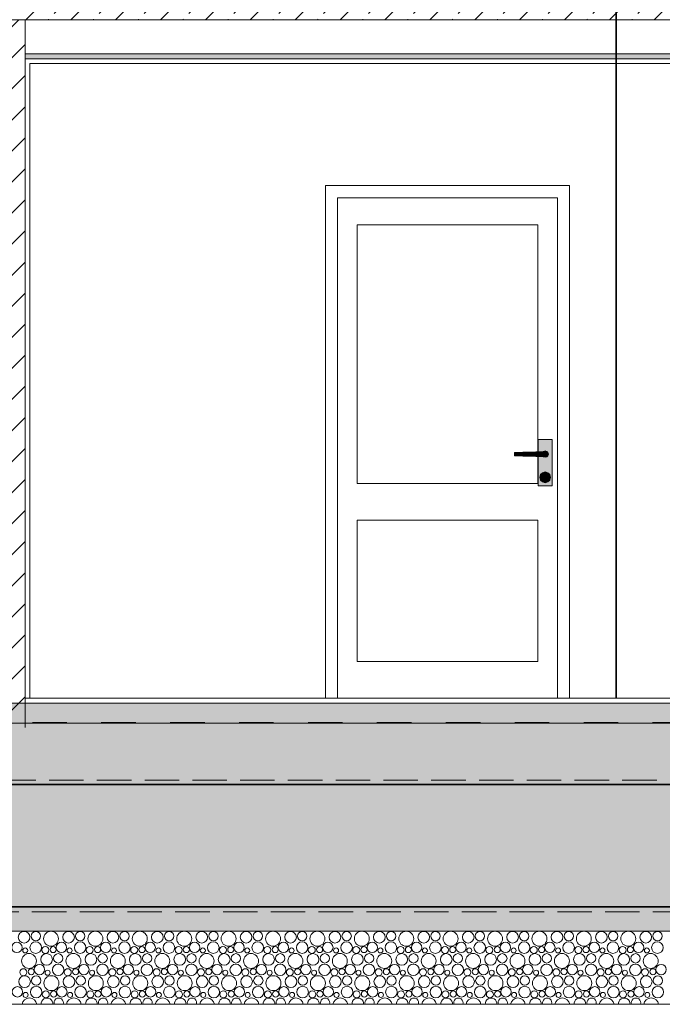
# Model space of a CAD drawing. Header units: millimetres. Extents: x -126680 to -83680, y 18016 to 39016.
# Tile 4 of 121: x -116012 to -113380, y 21358 to 25392. Entities that reach past the tile are written whole.
import ezdxf

# ---------------------------------------------------------------- set-up
doc = ezdxf.new("R2010")
doc.units = ezdxf.units.MM
doc.header["$MEASUREMENT"] = 0
doc.linetypes.add('Krawędzie ukryte', pattern=[195.611112, 141.111112, -54.5])
doc.linetypes.add('Przerywana', pattern=[282.222223, 141.111112, -141.111112])
for name, color, linetype, lineweight in [('Nowe_2D - Rysunki i Obrazki_Nr_pióra__7', 7, 'Continuous', 35), ('Nowe_Konstrukcja - Stropy_Nr_pióra__21', 7, 'Continuous', 20), ('Nowe_Konstrukcja - Stropy_Nr_pióra__3', 7, 'Continuous', 13), ('Nowe_Konstrukcja - Stropy_Nr_pióra__41', 7, 'Continuous', 13), ('Nowe_Konstrukcja - Stropy_Nr_pióra__7', 7, 'Continuous', 35), ('Nowe_Konstrukcja - Ściany zew_Nr_pióra__106', 252, 'Continuous', 13), ('Nowe_Konstrukcja - Ściany zew_Nr_pióra__18', 9, 'Continuous', 15), ('Nowe_Konstrukcja - Ściany zew_Nr_pióra__19', 255, 'Continuous', 0), ('Nowe_Konstrukcja - Ściany zew_Nr_pióra__21', 7, 'Continuous', 20), ('Nowe_Konstrukcja - Ściany zew_Nr_pióra__3', 7, 'Continuous', 13)]:
    doc.layers.add(name, color=color, linetype=linetype, lineweight=lineweight)
for name, color, linetype, lineweight, true_color in [('Nowe_Konstrukcja - Stropy_Nr_pióra__23', 7, 'Continuous', 13, 0x858585), ('Nowe_Konstrukcja - Stropy_Nr_pióra__62', 7, 'Continuous', 18, 0xaaaaaa), ('Nowe_Konstrukcja - Ściany zew_Nr_pióra__102', 7, 'Continuous', 13, 0x3e3e3e), ('Nowe_Konstrukcja - Ściany zew_Nr_pióra__142', 7, 'Continuous', 0, 0xe8e8e8), ('Nowe_Konstrukcja - Ściany zew_Nr_pióra__23', 7, 'Continuous', 13, 0x858585), ('Nowe_Konstrukcja - Ściany zew_Nr_pióra__61', 7, 'Continuous', 18, 0x6a6a6a), ('Nowe_Konstrukcja - Ściany zew_Nr_pióra__62', 7, 'Continuous', 18, 0xaaaaaa)]:
    doc.layers.add(name, color=color, linetype=linetype, lineweight=lineweight, true_color=true_color)
pattern_1 = [(0, (0, 0), (0, 311.76916), [30, -150]), (0, (90, 155.9), (0, 311.76916), [30, -150]), (60, (0, 0), (-270, 155.8846), [30, -150]), (60, (180, 0), (-270, 155.8846), [30, -150]), (120, (30, 0), (270, 155.8846), [30, -150]), (120, (210, 0), (270, 155.8846), [30, -150]), (0, (0, 30), (0, 60.000002), [0, -60.000002, 0, -90.000004]), (45, (30, 30), (-42.42641, 42.42641), [0, -45.000002, 0, -75.000003])]
pattern_2 = [(45, (0, 0), (-91.92388, 91.92388), []), (45, (-45.96, 45.96), (-91.92388, 91.92388), [97.5, -32.5])]

# ---------------------------------------------------------------- blocks, each defined once
blk = doc.blocks.new('*X4')
at = {"layer": 'Nowe_Konstrukcja - Stropy_Nr_pióra__62', "color": 253, "linetype": 'Continuous', "lineweight": 18, "true_color": 0xaaaaaa}
for centre, radius in [((-115993.5, 21633.2), 23.9), ((-115945.5, 21637.6), 19.2), ((-115883.4, 21626.9), 30.6), ((-115811.6, 21633.2), 23.9), ((-115763.6, 21637.6), 19.2), ((-115701.6, 21626.9), 30.6), ((-115629.8, 21633.2), 23.9), ((-115581.8, 21637.6), 19.2), ((-115519.7, 21626.9), 30.6), ((-115447.9, 21633.2), 23.9), ((-115399.9, 21637.6), 19.2), ((-115337.8, 21626.9), 30.6), ((-115266.1, 21633.2), 23.9), ((-115218, 21637.6), 19.2), ((-115156, 21626.9), 30.6), ((-115084.2, 21633.2), 23.9), ((-115036.2, 21637.6), 19.2), ((-114974.1, 21626.9), 30.6), ((-114902.4, 21633.2), 23.9), ((-114854.3, 21637.6), 19.2), ((-114792.3, 21626.9), 30.6), ((-114720.5, 21633.2), 23.9), ((-114672.5, 21637.6), 19.2), ((-114610.4, 21626.9), 30.6), ((-114538.6, 21633.2), 23.9), ((-114490.6, 21637.6), 19.2), ((-114428.6, 21626.9), 30.6), ((-114356.8, 21633.2), 23.9), ((-114308.8, 21637.6), 19.2), ((-114246.7, 21626.9), 30.6), ((-114174.9, 21633.2), 23.9), ((-114126.9, 21637.6), 19.2), ((-114064.9, 21626.9), 30.6), ((-113993.1, 21633.2), 23.9), ((-113945.1, 21637.6), 19.2), ((-113883, 21626.9), 30.6), ((-113811.2, 21633.2), 23.9), ((-113763.2, 21637.6), 19.2), ((-113701.2, 21626.9), 30.6), ((-113629.4, 21633.2), 23.9), ((-113581.4, 21637.6), 19.2), ((-113519.3, 21626.9), 30.6), ((-113447.5, 21633.2), 23.9), ((-113399.5, 21637.6), 19.2), ((-116022.7, 21591.5), 21.3), ((-115989, 21578.8), 10.3), ((-115946, 21590.4), 23.7), ((-115906.5, 21580.8), 14.3), ((-115874.5, 21582.6), 12.5), ((-115840.9, 21591.5), 21.3), ((-115807.2, 21578.8), 10.3), ((-115764.1, 21590.4), 23.7), ((-115724.6, 21580.8), 14.3), ((-115692.7, 21582.6), 12.5), ((-115659, 21591.5), 21.3), ((-115625.3, 21578.8), 10.3), ((-115582.3, 21590.4), 23.7), ((-115542.7, 21580.8), 14.3), ((-115510.8, 21582.6), 12.5), ((-115477.1, 21591.5), 21.3), ((-115443.5, 21578.8), 10.3), ((-115400.4, 21590.4), 23.7), ((-115360.9, 21580.8), 14.3), ((-115329, 21582.6), 12.5), ((-115295.3, 21591.5), 21.3), ((-115261.6, 21578.8), 10.3), ((-115218.6, 21590.4), 23.7), ((-115179, 21580.8), 14.3), ((-115147.1, 21582.6), 12.5), ((-115113.4, 21591.5), 21.3), ((-115079.8, 21578.8), 10.3), ((-115036.7, 21590.4), 23.7), ((-114997.2, 21580.8), 14.3), ((-114965.3, 21582.6), 12.5), ((-114931.6, 21591.5), 21.3), ((-114897.9, 21578.8), 10.3), ((-114854.8, 21590.4), 23.7), ((-114815.3, 21580.8), 14.3), ((-114783.4, 21582.6), 12.5), ((-114749.7, 21591.5), 21.3), ((-114716, 21578.8), 10.3), ((-114673, 21590.4), 23.7), ((-114633.5, 21580.8), 14.3), ((-114601.6, 21582.6), 12.5), ((-114567.9, 21591.5), 21.3), ((-114534.2, 21578.8), 10.3), ((-114491.1, 21590.4), 23.7), ((-114451.6, 21580.8), 14.3), ((-114419.7, 21582.6), 12.5), ((-114386, 21591.5), 21.3), ((-114352.3, 21578.8), 10.3), ((-114309.3, 21590.4), 23.7), ((-114269.8, 21580.8), 14.3), ((-114237.9, 21582.6), 12.5), ((-114204.2, 21591.5), 21.3), ((-114170.5, 21578.8), 10.3), ((-114127.4, 21590.4), 23.7), ((-114087.9, 21580.8), 14.3), ((-114056, 21582.6), 12.5), ((-114022.3, 21591.5), 21.3), ((-113988.6, 21578.8), 10.3), ((-113945.6, 21590.4), 23.7), ((-113906.1, 21580.8), 14.3), ((-113874.2, 21582.6), 12.5), ((-113840.5, 21591.5), 21.3), ((-113806.8, 21578.8), 10.3), ((-113763.7, 21590.4), 23.7), ((-113724.2, 21580.8), 14.3), ((-113692.3, 21582.6), 12.5), ((-113658.6, 21591.5), 21.3), ((-113624.9, 21578.8), 10.3), ((-113581.9, 21590.4), 23.7), ((-113542.4, 21580.8), 14.3), ((-113510.4, 21582.6), 12.5), ((-113476.8, 21591.5), 21.3), ((-113443.1, 21578.8), 10.3), ((-113400, 21590.4), 23.7), ((-115973.4, 21535.9), 30.6), ((-115901.6, 21542.2), 23.9), ((-115853.6, 21546.6), 19.2), ((-115791.6, 21535.9), 30.6), ((-115719.8, 21542.2), 23.9), ((-115671.8, 21546.6), 19.2), ((-115609.7, 21535.9), 30.6), ((-115537.9, 21542.2), 23.9), ((-115489.9, 21546.6), 19.2), ((-115427.8, 21535.9), 30.6), ((-115356.1, 21542.2), 23.9), ((-115308, 21546.6), 19.2), ((-115246, 21535.9), 30.6), ((-115174.2, 21542.2), 23.9), ((-115126.2, 21546.6), 19.2), ((-115064.1, 21535.9), 30.6), ((-114992.4, 21542.2), 23.9), ((-114944.3, 21546.6), 19.2), ((-114882.3, 21535.9), 30.6), ((-114810.5, 21542.2), 23.9), ((-114762.5, 21546.6), 19.2), ((-114700.4, 21535.9), 30.6), ((-114628.6, 21542.2), 23.9), ((-114580.6, 21546.6), 19.2), ((-114518.6, 21535.9), 30.6), ((-114446.8, 21542.2), 23.9), ((-114398.8, 21546.6), 19.2), ((-114336.7, 21535.9), 30.6), ((-114264.9, 21542.2), 23.9), ((-114216.9, 21546.6), 19.2), ((-114154.9, 21535.9), 30.6), ((-114083.1, 21542.2), 23.9), ((-114035.1, 21546.6), 19.2), ((-113973, 21535.9), 30.6), ((-113901.2, 21542.2), 23.9), ((-113853.2, 21546.6), 19.2), ((-113791.2, 21535.9), 30.6), ((-113719.4, 21542.2), 23.9), ((-113671.4, 21546.6), 19.2), ((-113609.3, 21535.9), 30.6), ((-113537.5, 21542.2), 23.9), ((-113489.5, 21546.6), 19.2), ((-113427.5, 21535.9), 30.6), ((-115996.5, 21489.8), 14.3), ((-115964.5, 21491.6), 12.5), ((-115930.9, 21500.5), 21.3), ((-115854.1, 21499.4), 23.7), ((-115814.6, 21489.8), 14.3), ((-115782.7, 21491.6), 12.5), ((-115749, 21500.5), 21.3), ((-115672.3, 21499.4), 23.7), ((-115632.7, 21489.8), 14.3), ((-115600.8, 21491.6), 12.5), ((-115567.1, 21500.5), 21.3), ((-115490.4, 21499.4), 23.7), ((-115450.9, 21489.8), 14.3), ((-115419, 21491.6), 12.5), ((-115385.3, 21500.5), 21.3), ((-115308.6, 21499.4), 23.7), ((-115269, 21489.8), 14.3), ((-115237.1, 21491.6), 12.5), ((-115203.4, 21500.5), 21.3), ((-115126.7, 21499.4), 23.7), ((-115087.2, 21489.8), 14.3), ((-115055.3, 21491.6), 12.5), ((-115021.6, 21500.5), 21.3), ((-114944.8, 21499.4), 23.7), ((-114905.3, 21489.8), 14.3), ((-114873.4, 21491.6), 12.5), ((-114839.7, 21500.5), 21.3), ((-114763, 21499.4), 23.7), ((-114723.5, 21489.8), 14.3), ((-114691.6, 21491.6), 12.5), ((-114657.9, 21500.5), 21.3), ((-114581.1, 21499.4), 23.7), ((-114541.6, 21489.8), 14.3), ((-114509.7, 21491.6), 12.5), ((-114476, 21500.5), 21.3), ((-114399.3, 21499.4), 23.7), ((-114359.8, 21489.8), 14.3), ((-114327.9, 21491.6), 12.5), ((-114294.2, 21500.5), 21.3), ((-114217.4, 21499.4), 23.7), ((-114177.9, 21489.8), 14.3), ((-114146, 21491.6), 12.5), ((-114112.3, 21500.5), 21.3), ((-114035.6, 21499.4), 23.7), ((-113996.1, 21489.8), 14.3), ((-113964.2, 21491.6), 12.5), ((-113930.5, 21500.5), 21.3), ((-113853.7, 21499.4), 23.7), ((-113814.2, 21489.8), 14.3), ((-113782.3, 21491.6), 12.5), ((-113748.6, 21500.5), 21.3), ((-113671.9, 21499.4), 23.7), ((-113632.4, 21489.8), 14.3), ((-113600.4, 21491.6), 12.5), ((-113566.8, 21500.5), 21.3), ((-113490, 21499.4), 23.7), ((-113450.5, 21489.8), 14.3), ((-113418.6, 21491.6), 12.5), ((-113384.9, 21500.5), 21.3), ((-115991.6, 21451.2), 23.9), ((-115943.6, 21455.6), 19.2), ((-115881.6, 21444.9), 30.6), ((-115897.2, 21487.8), 10.3), ((-115809.8, 21451.2), 23.9), ((-115761.8, 21455.6), 19.2), ((-115699.7, 21444.9), 30.6), ((-115715.3, 21487.8), 10.3), ((-115627.9, 21451.2), 23.9), ((-115579.9, 21455.6), 19.2), ((-115517.8, 21444.9), 30.6), ((-115533.5, 21487.8), 10.3), ((-115446.1, 21451.2), 23.9), ((-115398, 21455.6), 19.2), ((-115336, 21444.9), 30.6), ((-115351.6, 21487.8), 10.3), ((-115264.2, 21451.2), 23.9), ((-115216.2, 21455.6), 19.2), ((-115154.1, 21444.9), 30.6), ((-115169.8, 21487.8), 10.3), ((-115082.4, 21451.2), 23.9), ((-115034.3, 21455.6), 19.2), ((-114972.3, 21444.9), 30.6), ((-114987.9, 21487.8), 10.3), ((-114900.5, 21451.2), 23.9), ((-114852.5, 21455.6), 19.2), ((-114790.4, 21444.9), 30.6), ((-114806, 21487.8), 10.3), ((-114718.6, 21451.2), 23.9), ((-114670.6, 21455.6), 19.2), ((-114608.6, 21444.9), 30.6), ((-114624.2, 21487.8), 10.3), ((-114536.8, 21451.2), 23.9), ((-114488.8, 21455.6), 19.2), ((-114426.7, 21444.9), 30.6), ((-114442.3, 21487.8), 10.3), ((-114354.9, 21451.2), 23.9), ((-114306.9, 21455.6), 19.2), ((-114244.9, 21444.9), 30.6), ((-114260.5, 21487.8), 10.3), ((-114173.1, 21451.2), 23.9), ((-114125.1, 21455.6), 19.2), ((-114063, 21444.9), 30.6), ((-114078.6, 21487.8), 10.3), ((-113991.2, 21451.2), 23.9), ((-113943.2, 21455.6), 19.2), ((-113881.2, 21444.9), 30.6), ((-113896.8, 21487.8), 10.3), ((-113809.4, 21451.2), 23.9), ((-113761.4, 21455.6), 19.2), ((-113699.3, 21444.9), 30.6), ((-113714.9, 21487.8), 10.3), ((-113627.5, 21451.2), 23.9), ((-113579.5, 21455.6), 19.2), ((-113517.5, 21444.9), 30.6), ((-113533.1, 21487.8), 10.3), ((-113445.7, 21451.2), 23.9), ((-113397.7, 21455.6), 19.2), ((-116020.9, 21409.5), 21.3), ((-115944.1, 21408.4), 23.7), ((-115839, 21409.5), 21.3), ((-115762.3, 21408.4), 23.7), ((-115657.1, 21409.5), 21.3), ((-115580.4, 21408.4), 23.7), ((-115475.3, 21409.5), 21.3), ((-115398.6, 21408.4), 23.7), ((-115293.4, 21409.5), 21.3), ((-115216.7, 21408.4), 23.7), ((-115111.6, 21409.5), 21.3), ((-115034.8, 21408.4), 23.7), ((-114929.7, 21409.5), 21.3), ((-114853, 21408.4), 23.7), ((-114747.9, 21409.5), 21.3), ((-114671.1, 21408.4), 23.7), ((-114566, 21409.5), 21.3), ((-114489.3, 21408.4), 23.7), ((-114384.2, 21409.5), 21.3), ((-114307.4, 21408.4), 23.7), ((-114202.3, 21409.5), 21.3), ((-114125.6, 21408.4), 23.7), ((-114020.5, 21409.5), 21.3), ((-113943.7, 21408.4), 23.7), ((-113838.6, 21409.5), 21.3), ((-113761.9, 21408.4), 23.7), ((-113656.8, 21409.5), 21.3), ((-113580, 21408.4), 23.7), ((-113474.9, 21409.5), 21.3), ((-113398.2, 21408.4), 23.7), ((-115987.2, 21396.8), 10.3), ((-115904.6, 21398.8), 14.3), ((-115872.7, 21400.6), 12.5), ((-115805.3, 21396.8), 10.3), ((-115722.7, 21398.8), 14.3), ((-115690.8, 21400.6), 12.5), ((-115623.5, 21396.8), 10.3), ((-115540.9, 21398.8), 14.3), ((-115509, 21400.6), 12.5), ((-115441.6, 21396.8), 10.3), ((-115359, 21398.8), 14.3), ((-115327.1, 21400.6), 12.5), ((-115259.8, 21396.8), 10.3), ((-115177.2, 21398.8), 14.3), ((-115145.3, 21400.6), 12.5), ((-115077.9, 21396.8), 10.3), ((-114995.3, 21398.8), 14.3), ((-114963.4, 21400.6), 12.5), ((-114896, 21396.8), 10.3), ((-114813.5, 21398.8), 14.3), ((-114781.6, 21400.6), 12.5), ((-114714.2, 21396.8), 10.3), ((-114631.6, 21398.8), 14.3), ((-114599.7, 21400.6), 12.5), ((-114532.3, 21396.8), 10.3), ((-114449.8, 21398.8), 14.3), ((-114417.9, 21400.6), 12.5), ((-114350.5, 21396.8), 10.3), ((-114267.9, 21398.8), 14.3), ((-114236, 21400.6), 12.5), ((-114168.6, 21396.8), 10.3), ((-114086.1, 21398.8), 14.3), ((-114054.2, 21400.6), 12.5), ((-113986.8, 21396.8), 10.3), ((-113904.2, 21398.8), 14.3), ((-113872.3, 21400.6), 12.5), ((-113804.9, 21396.8), 10.3), ((-113722.4, 21398.8), 14.3), ((-113690.4, 21400.6), 12.5), ((-113623.1, 21396.8), 10.3), ((-113540.5, 21398.8), 14.3), ((-113508.6, 21400.6), 12.5), ((-113441.2, 21396.8), 10.3)]:
    blk.add_circle(centre, radius, dxfattribs=at)
for centre, radius, start, end in [((-115998.3, 21671.8), 14.3, 251.5647, 288.4353), ((-115856, 21681.4), 23.7, 257.736, 282.264), ((-115816.5, 21671.8), 14.3, 251.5647, 288.4353), ((-115674.1, 21681.4), 23.7, 257.736, 282.264), ((-115634.6, 21671.8), 14.3, 251.5647, 288.4353), ((-115492.3, 21681.4), 23.7, 257.736, 282.264), ((-115452.7, 21671.8), 14.3, 251.5647, 288.4353), ((-115310.4, 21681.4), 23.7, 257.736, 282.264), ((-115270.9, 21671.8), 14.3, 251.5647, 288.4353), ((-115128.6, 21681.4), 23.7, 257.736, 282.264), ((-115089, 21671.8), 14.3, 251.5647, 288.4353), ((-114946.7, 21681.4), 23.7, 257.736, 282.264), ((-114907.2, 21671.8), 14.3, 251.5647, 288.4353), ((-114764.8, 21681.4), 23.7, 257.736, 282.264), ((-114725.3, 21671.8), 14.3, 251.5647, 288.4353), ((-114583, 21681.4), 23.7, 257.736, 282.264), ((-114543.5, 21671.8), 14.3, 251.5647, 288.4353), ((-114401.1, 21681.4), 23.7, 257.736, 282.264), ((-114361.6, 21671.8), 14.3, 251.5647, 288.4353), ((-114219.3, 21681.4), 23.7, 257.736, 282.264), ((-114179.8, 21671.8), 14.3, 251.5647, 288.4353), ((-114037.4, 21681.4), 23.7, 257.736, 282.264), ((-113997.9, 21671.8), 14.3, 251.5647, 288.4353), ((-113855.6, 21681.4), 23.7, 257.736, 282.264), ((-113816.1, 21671.8), 14.3, 251.5647, 288.4353), ((-113673.7, 21681.4), 23.7, 257.736, 282.264), ((-113634.2, 21671.8), 14.3, 251.5647, 288.4353), ((-113491.9, 21681.4), 23.7, 257.736, 282.264), ((-113452.4, 21671.8), 14.3, 251.5647, 288.4353), ((-115971.6, 21353.9), 30.6, 8.1412, 171.8588), ((-115899.8, 21360.2), 23.9, 355.4446, 184.5554), ((-115851.8, 21364.6), 19.2, 340.8104, 199.1896), ((-115789.7, 21353.9), 30.6, 8.1412, 171.8588), ((-115717.9, 21360.2), 23.9, 355.4446, 184.5554), ((-115669.9, 21364.6), 19.2, 340.8104, 199.1896), ((-115607.8, 21353.9), 30.6, 8.1412, 171.8588), ((-115536.1, 21360.2), 23.9, 355.4446, 184.5554), ((-115488, 21364.6), 19.2, 340.8104, 199.1896), ((-115426, 21353.9), 30.6, 8.1412, 171.8588), ((-115354.2, 21360.2), 23.9, 355.4446, 184.5554), ((-115306.2, 21364.6), 19.2, 340.8104, 199.1896), ((-115244.1, 21353.9), 30.6, 8.1412, 171.8588), ((-115172.4, 21360.2), 23.9, 355.4446, 184.5554), ((-115124.3, 21364.6), 19.2, 340.8104, 199.1896), ((-115062.3, 21353.9), 30.6, 8.1412, 171.8588), ((-114990.5, 21360.2), 23.9, 355.4446, 184.5554), ((-114942.5, 21364.6), 19.2, 340.8104, 199.1896), ((-114880.4, 21353.9), 30.6, 8.1412, 171.8588), ((-114808.6, 21360.2), 23.9, 355.4446, 184.5554), ((-114760.6, 21364.6), 19.2, 340.8104, 199.1896), ((-114698.6, 21353.9), 30.6, 8.1412, 171.8588), ((-114626.8, 21360.2), 23.9, 355.4446, 184.5554), ((-114578.8, 21364.6), 19.2, 340.8104, 199.1896), ((-114516.7, 21353.9), 30.6, 8.1412, 171.8588), ((-114444.9, 21360.2), 23.9, 355.4446, 184.5554), ((-114396.9, 21364.6), 19.2, 340.8104, 199.1896), ((-114334.9, 21353.9), 30.6, 8.1412, 171.8588), ((-114263.1, 21360.2), 23.9, 355.4446, 184.5554), ((-114215.1, 21364.6), 19.2, 340.8104, 199.1896), ((-114153, 21353.9), 30.6, 8.1412, 171.8588), ((-114081.2, 21360.2), 23.9, 355.4446, 184.5554), ((-114033.2, 21364.6), 19.2, 340.8104, 199.1896), ((-113971.2, 21353.9), 30.6, 8.1412, 171.8588), ((-113899.4, 21360.2), 23.9, 355.4446, 184.5554), ((-113851.4, 21364.6), 19.2, 340.8104, 199.1896), ((-113789.3, 21353.9), 30.6, 8.1412, 171.8588), ((-113717.5, 21360.2), 23.9, 355.4446, 184.5554), ((-113669.5, 21364.6), 19.2, 340.8104, 199.1896), ((-113607.5, 21353.9), 30.6, 8.1412, 171.8588), ((-113535.7, 21360.2), 23.9, 355.4446, 184.5554), ((-113487.7, 21364.6), 19.2, 340.8104, 199.1896), ((-113425.6, 21353.9), 30.6, 8.1412, 171.8588)]:
    blk.add_arc(centre, radius, start, end, dxfattribs=at)
blk = doc.blocks.new('Wypełnienie_2_2', base_point=(0, 0))
at = {"layer": 'Nowe_Konstrukcja - Stropy_Nr_pióra__21', "color": 7, "linetype": 'Continuous', "lineweight": 20, "flags": 128}
blk.add_lwpolyline([(-122349.5, 21358.3), (-95431.4, 21358.3), (-95431.4, 21658.3), (-122349.5, 21658.3)], close=True, dxfattribs=at)
at = {"layer": 'Nowe_Konstrukcja - Stropy_Nr_pióra__62', "color": 253, "linetype": 'Continuous', "lineweight": 18, "true_color": 0xaaaaaa}
blk.add_blockref('*X4', (0, 0), dxfattribs=at)

msp = doc.modelspace()

# ---------------------------------------------------------------- hatches: boundary and pattern name
at = {"layer": 'Nowe_Konstrukcja - Stropy_Nr_pióra__23', "linetype": 'Continuous', "lineweight": 13, "true_color": 0x858585}
h = msp.add_hatch(dxfattribs=at)
h.set_pattern_fill('Beton_zbrojony_0002', color=252, style=0, pattern_type=2)
h.set_pattern_definition(pattern_2)
h.paths.add_polyline_path([(-122049.5, 25342.3), (-121809.5, 25342.3), (-121809.5, 25392.3), (-112149.5, 25392.3), (-111909.5, 25392.3), (-111909.5, 25592.3), (-122049.5, 25592.3), (-122049.5, 25392.3)])
at = {"layer": 'Nowe_Konstrukcja - Stropy_Nr_pióra__23', "linetype": 'Continuous', "lineweight": 0, "true_color": 0xe0e0e0}
for points in [[(-114899.5, 25252.3), (-115989.5, 25252.3), (-115989.5, 25232.3), (-114899.5, 25232.3)], [(-113289.5, 25252.3), (-114899.5, 25252.3), (-114899.5, 25232.3), (-113289.5, 25232.3)]]:
    msp.add_hatch(color=254, dxfattribs=at).paths.add_polyline_path(points)
at = {"layer": 'Nowe_Konstrukcja - Stropy_Nr_pióra__3', "linetype": 'Continuous', "lineweight": 13}
h = msp.add_hatch(dxfattribs=at)
h.set_pattern_fill('Beton_wylewany_0002', style=0, pattern_type=2)
h.set_pattern_definition(pattern_1)
h.paths.add_polyline_path([(-121789.4, 22592.3), (-121789.4, 22512.3), (-108375.6, 22512.3), (-108505.6, 22592.3)])
h = msp.add_hatch(dxfattribs=at)
h.set_pattern_fill('Styropian_0002', style=0, pattern_type=2)
h.set_pattern_definition([(90, (0, 0), (-173.20508, 0), [100, -200]), (90, (-86.6, 150), (-173.20508, 0), [100, -200]), (150, (-4e-14, 100), (86.60254, 150), [100, -200]), (150, (-173.2, 100), (86.60254, 150), [100, -200]), (210, (0, 0), (-86.60254, 150), [100, -200]), (210, (-173.2, -7e-14), (-86.60254, 150), [100, -200])])
h.paths.add_polyline_path([(-121789.4, 22510.3), (-121789.4, 22260.3), (-97449.5, 22260.3), (-97449.5, 22510.3), (-108028.9, 22510.3), (-108028.9, 22312.3), (-108050.4, 22312.3), (-108058.9, 22317.5), (-108372.3, 22510.3)])
h = msp.add_hatch(dxfattribs=at)
h.set_pattern_fill('Beton_zbrojony_0002', style=0, pattern_type=2)
h.set_pattern_definition(pattern_2)
h.paths.add_polyline_path([(-122249.5, 22258.3), (-122249.5, 21758.3), (-95509.5, 21758.3), (-95509.5, 22258.3)])
h = msp.add_hatch(dxfattribs=at)
h.set_pattern_fill('Beton_wylewany_0002', style=0, pattern_type=2)
h.set_pattern_definition(pattern_1)
h.paths.add_polyline_path([(-122249.5, 21758.3), (-122349.5, 21658.3), (-95409.5, 21658.3), (-95509.5, 21758.3)])
at = {"layer": 'Nowe_Konstrukcja - Ściany zew_Nr_pióra__102', "linetype": 'Continuous', "lineweight": 13, "true_color": 0x3e3e3e}
for points in [[(-113866, 23623.5), (-113867.3, 23622.3), (-113865.9, 23622.3), (-113865.5, 23622.7)], [(-113865.9, 23602.3), (-113867.3, 23602.3), (-113866, 23601), (-113865.5, 23601.9)], [(-113859.5, 23600.3), (-113865.5, 23601.9), (-113866, 23601), (-113859.5, 23599.3)], [(-113853.5, 23601.9), (-113859.5, 23600.3), (-113859.5, 23599.3), (-113853, 23601)], [(-113849.1, 23606.3), (-113853.5, 23601.9), (-113853, 23601), (-113848.3, 23605.8)], [(-113866.5, 23526.3), (-113865.6, 23529.8), (-113866.5, 23530.3), (-113867.5, 23526.3)], [(-113865.6, 23522.8), (-113866.5, 23526.3), (-113867.5, 23526.3), (-113866.5, 23522.3)], [(-113863, 23520.2), (-113865.6, 23522.8), (-113866.5, 23522.3), (-113863.5, 23519.4)], [(-113859.5, 23519.3), (-113863, 23520.2), (-113863.5, 23519.4), (-113859.5, 23518.3)], [(-113856, 23520.2), (-113859.5, 23519.3), (-113859.5, 23518.3), (-113855.5, 23519.4)], [(-113853.5, 23522.8), (-113856, 23520.2), (-113855.5, 23519.4), (-113852.6, 23522.3)]]:
    msp.add_hatch(color=250, dxfattribs=at).paths.add_polyline_path(points)
at = {"layer": 'Nowe_Konstrukcja - Ściany zew_Nr_pióra__106', "linetype": 'Continuous', "lineweight": 13}
for points in [[(-113856, 23532.3), (-113853.5, 23529.8), (-113852.6, 23530.3), (-113855.5, 23533.2)], [(-113876.9, 23507.3), (-113879.5, 23517.3), (-113881.5, 23517.3), (-113878.6, 23506.3)], [(-113869.5, 23500), (-113876.9, 23507.3), (-113878.6, 23506.3), (-113870.5, 23498.2)], [(-113859.5, 23497.3), (-113869.5, 23500), (-113870.5, 23498.2), (-113859.5, 23495.3)], [(-113849.5, 23500), (-113859.5, 23497.3), (-113859.5, 23495.3), (-113848.5, 23498.2)]]:
    msp.add_hatch(color=252, dxfattribs=at).paths.add_polyline_path(points)
at = {"layer": 'Nowe_Konstrukcja - Ściany zew_Nr_pióra__142', "linetype": 'Continuous', "lineweight": 0, "true_color": 0xe8e8e8}
msp.add_hatch(color=254, dxfattribs=at).paths.add_polyline_path([(-113842.2, 23527.3), (-113839.5, 23517.3), (-113837.5, 23517.3), (-113840.5, 23528.3)])
at = {"layer": 'Nowe_Konstrukcja - Ściany zew_Nr_pióra__18', "linetype": 'Continuous', "lineweight": 15}
h = msp.add_hatch(color=9, dxfattribs=at)
h.paths.add_polyline_path([(-113831, 23672.3), (-113888, 23672.3), (-113888, 23622.2), (-113884.5, 23622.3), (-113867.3, 23622.3), (-113866, 23623.5), (-113859.5, 23625.3), (-113853, 23623.5), (-113848.3, 23618.8), (-113846.5, 23612.3), (-113848.3, 23605.8), (-113853, 23601), (-113859.5, 23599.3), (-113866, 23601), (-113867.3, 23602.3), (-113884.5, 23602.3), (-113888, 23602.4), (-113888, 23482.3), (-113831, 23482.3)])
h.paths.add_polyline_path([(-113881.5, 23517.3), (-113878.6, 23528.3), (-113870.5, 23536.3), (-113859.5, 23539.3), (-113848.5, 23536.3), (-113840.5, 23528.3), (-113837.5, 23517.3), (-113840.5, 23506.3), (-113848.5, 23498.2), (-113859.5, 23495.3), (-113870.5, 23498.2), (-113878.6, 23506.3)], flags=0)
for points in [[(-113924.6, 23621.1), (-113951, 23620.3), (-113951, 23604.2), (-113924.6, 23603.5)], [(-113897.9, 23621.9), (-113924.6, 23621.1), (-113924.6, 23603.5), (-113897.9, 23602.7)], [(-113884.5, 23622.3), (-113897.9, 23621.9), (-113897.9, 23602.7), (-113884.5, 23602.3)], [(-113859.5, 23602.3), (-113854.5, 23603.6), (-113850.9, 23607.3), (-113849.5, 23612.3), (-113850.9, 23617.3), (-113854.5, 23620.9), (-113859.5, 23622.3), (-113884.5, 23622.3), (-113884.5, 23602.3)], [(-113839.5, 23517.3), (-113842.2, 23507.3), (-113840.5, 23506.3), (-113837.5, 23517.3)]]:
    msp.add_hatch(color=9, dxfattribs=at).paths.add_polyline_path(points)
h = msp.add_hatch(color=9, dxfattribs=at)
h.paths.add_polyline_path([(-113879.5, 23517.3), (-113876.9, 23507.3), (-113869.5, 23500), (-113859.5, 23497.3), (-113849.5, 23500), (-113842.2, 23507.3), (-113839.5, 23517.3), (-113842.2, 23527.3), (-113849.5, 23534.6), (-113859.5, 23537.3), (-113869.5, 23534.6), (-113876.9, 23527.3)])
h.paths.add_polyline_path([(-113867.5, 23526.3), (-113866.5, 23530.3), (-113863.5, 23533.2), (-113859.5, 23534.3), (-113855.5, 23533.2), (-113852.6, 23530.3), (-113851.5, 23526.3), (-113852.6, 23522.3), (-113855.5, 23519.4), (-113859.5, 23518.3), (-113863.5, 23519.4), (-113866.5, 23522.3)], flags=0)
at = {"layer": 'Nowe_Konstrukcja - Ściany zew_Nr_pióra__19', "linetype": 'Continuous', "lineweight": 0}
for points in [[(-113859.5, 23537.3), (-113849.5, 23534.6), (-113848.5, 23536.3), (-113859.5, 23539.3)], [(-113849.5, 23534.6), (-113842.2, 23527.3), (-113840.5, 23528.3), (-113848.5, 23536.3)]]:
    msp.add_hatch(color=255, dxfattribs=at).paths.add_polyline_path(points)
at = {"layer": 'Nowe_Konstrukcja - Ściany zew_Nr_pióra__23', "linetype": 'Continuous', "lineweight": 13, "true_color": 0x858585}
h = msp.add_hatch(dxfattribs=at)
h.set_pattern_fill('Bloczki_ceramiczne_0002', color=252, style=0, pattern_type=2)
h.set_pattern_definition([(45, (0, 0), (-63.63961, 63.63961), [])])
h.paths.add_polyline_path([(-115989.5, 25392.3), (-116109.5, 25392.3), (-116109.5, 22492.3), (-115989.5, 22492.3)])
for points in [[(-113859.5, 23624.3), (-113853.5, 23622.7), (-113853, 23623.5), (-113859.5, 23625.3)], [(-113853.5, 23622.7), (-113849.1, 23618.3), (-113848.3, 23618.8), (-113853, 23623.5)], [(-113859.5, 23533.3), (-113856, 23532.3), (-113855.5, 23533.2), (-113859.5, 23534.3)], [(-113842.2, 23507.3), (-113849.5, 23500), (-113848.5, 23498.2), (-113840.5, 23506.3)]]:
    msp.add_hatch(color=252, dxfattribs=at).paths.add_polyline_path(points)
at = {"layer": 'Nowe_Konstrukcja - Ściany zew_Nr_pióra__61', "linetype": 'Continuous', "lineweight": 18, "true_color": 0x6a6a6a}
for points in [[(-113865.5, 23622.7), (-113859.5, 23624.3), (-113859.5, 23625.3), (-113866, 23623.5)], [(-113865.9, 23602.3), (-113865.5, 23601.9), (-113859.5, 23600.3), (-113853.5, 23601.9), (-113849.1, 23606.3), (-113847.5, 23612.3), (-113849.1, 23618.3), (-113853.5, 23622.7), (-113859.5, 23624.3), (-113865.5, 23622.7), (-113865.9, 23622.3), (-113859.5, 23622.3), (-113854.5, 23620.9), (-113850.9, 23617.3), (-113849.5, 23612.3), (-113850.9, 23607.3), (-113854.5, 23603.6), (-113859.5, 23602.3)], [(-113847.5, 23612.3), (-113849.1, 23606.3), (-113848.3, 23605.8), (-113846.5, 23612.3)], [(-113866.5, 23526.3), (-113865.6, 23522.8), (-113863, 23520.2), (-113859.5, 23519.3), (-113856, 23520.2), (-113853.5, 23522.8), (-113852.5, 23526.3), (-113853.5, 23529.8), (-113856, 23532.3), (-113859.5, 23533.3), (-113863, 23532.3), (-113865.6, 23529.8)], [(-113865.6, 23529.8), (-113863, 23532.3), (-113863.5, 23533.2), (-113866.5, 23530.3)], [(-113852.5, 23526.3), (-113853.5, 23522.8), (-113852.6, 23522.3), (-113851.5, 23526.3)]]:
    msp.add_hatch(color=251, dxfattribs=at).paths.add_polyline_path(points)
at = {"layer": 'Nowe_Konstrukcja - Ściany zew_Nr_pióra__62', "linetype": 'Continuous', "lineweight": 18, "true_color": 0xaaaaaa}
for points in [[(-113976.9, 23619.5), (-113985, 23619.3), (-113985, 23605.3), (-113976.9, 23605)], [(-113951, 23620.3), (-113976.9, 23619.5), (-113976.9, 23605), (-113951, 23604.2)], [(-113876.9, 23527.3), (-113869.5, 23534.6), (-113870.5, 23536.3), (-113878.6, 23528.3)]]:
    msp.add_hatch(color=253, dxfattribs=at).paths.add_polyline_path(points)

# ---------------------------------------------------------------- linework, layer by layer
at = {"layer": 'Nowe_2D - Rysunki i Obrazki_Nr_pióra__7', "color": 7, "linetype": 'Continuous', "lineweight": 35}
msp.add_line((-113569.5, 22612.3), (-113569.5, 25444.1), dxfattribs=at)
at = {"layer": 'Nowe_Konstrukcja - Stropy_Nr_pióra__21', "color": 7, "linetype": 'Continuous', "lineweight": 20}
for p, q in [((-95969.4, 22258.3), (-121789.4, 22258.3)), ((-95969.4, 21758.3), (-121789.4, 21758.3))]:
    msp.add_line(p, q, dxfattribs=at)
at = {"layer": 'Nowe_Konstrukcja - Stropy_Nr_pióra__21', "color": 7, "linetype": 'Continuous', "lineweight": 20, "flags": 128}
msp.add_lwpolyline([(-122049.5, 25342.3), (-121809.5, 25342.3), (-121809.5, 25392.3), (-112149.5, 25392.3), (-111909.5, 25392.3), (-111909.5, 25592.3), (-122049.5, 25592.3), (-122049.5, 25392.3)], close=True, dxfattribs=at)
at = {"layer": 'Nowe_Konstrukcja - Stropy_Nr_pióra__3', "color": 7, "linetype": 'Continuous', "lineweight": 13}
for p, q in [((-115989.5, 25392.3), (-115019.5, 25392.3)), ((-114899.5, 25392.3), (-113409.5, 25392.3)), ((-115989.5, 25252.3), (-115019.5, 25252.3)), ((-115989.5, 25252.3), (-112149.5, 25252.3)), ((-115989.5, 25232.3), (-115019.5, 25232.3)), ((-115989.5, 25232.3), (-112149.5, 25232.3)), ((-114899.5, 25252.3), (-113409.5, 25252.3)), ((-114899.5, 25252.3), (-113409.5, 25252.3)), ((-114899.5, 25232.3), (-113409.5, 25232.3)), ((-114899.5, 25232.3), (-113409.5, 25232.3))]:
    msp.add_line(p, q, dxfattribs=at)
at = {"layer": 'Nowe_Konstrukcja - Stropy_Nr_pióra__3', "color": 7, "linetype": 'Przerywana', "lineweight": 13}
msp.add_line((-112149.5, 22512.3), (-121789.4, 22512.3), dxfattribs=at)
at = {"layer": 'Nowe_Konstrukcja - Stropy_Nr_pióra__41', "color": 7, "linetype": 'Continuous', "lineweight": 13}
for p, q in [((-112149.5, 22592.3), (-121789.4, 22592.3)), ((-112169.4, 22612.3), (-115969.4, 22612.3)), ((-112149.5, 22510.3), (-121789.4, 22510.3)), ((-95969.4, 22260.3), (-121789.4, 22260.3)), ((-95969.4, 21658.3), (-121789.4, 21658.3)), ((-95969.4, 21358.3), (-121789.4, 21358.3))]:
    msp.add_line(p, q, dxfattribs=at)
at = {"layer": 'Nowe_Konstrukcja - Stropy_Nr_pióra__7', "color": 7, "linetype": 'Continuous', "lineweight": 35, "flags": 128}
msp.add_lwpolyline([(-122249.5, 22258.3), (-122249.5, 21758.3), (-95509.5, 21758.3), (-95509.5, 22258.3)], close=True, dxfattribs=at)
at = {"layer": 'Nowe_Konstrukcja - Ściany zew_Nr_pióra__21', "color": 7, "linetype": 'Krawędzie ukryte', "lineweight": 20, "flags": 128}
msp.add_lwpolyline([(-121799.5, 22627), (-121799.5, 22276), (-95488, 22276), (-95488, 21737.1), (-122277.5, 21737.1), (-122277.5, 22276), (-122059.5, 22276), (-122059.5, 22627)], dxfattribs=at)
at = {"layer": 'Nowe_Konstrukcja - Ściany zew_Nr_pióra__21', "color": 7, "linetype": 'Continuous', "lineweight": 20, "flags": 128}
msp.add_lwpolyline([(-122249.5, 21758.3), (-122349.5, 21658.3), (-121049.5, 21658.3), (-95409.5, 21658.3)], dxfattribs=at)
at = {"layer": 'Nowe_Konstrukcja - Ściany zew_Nr_pióra__3', "color": 7, "linetype": 'Continuous', "lineweight": 13}
for p, q in [((-115989.5, 22492.3), (-115989.5, 25392.3)), ((-115989.5, 25392.3), (-115969.5, 25392.3)), ((-115989.5, 22612.3), (-115989.5, 25392.3)), ((-115039.5, 25392.3), (-115019.5, 25392.3)), ((-114899.5, 25392.3), (-114879.5, 25392.3)), ((-113429.5, 25392.3), (-113409.5, 25392.3)), ((-115969.5, 22612.3), (-115969.5, 25212.3)), ((-115969.5, 25212.3), (-112149.5, 25212.3)), ((-114879.5, 25212.3), (-113429.5, 25212.3)), ((-114759.5, 24712.3), (-114759.5, 22612.3)), ((-113759.5, 24712.3), (-114759.5, 24712.3)), ((-113759.5, 22612.3), (-113759.5, 24712.3)), ((-114709.5, 24662.3), (-114709.5, 22612.3)), ((-113809.5, 24662.3), (-114709.5, 24662.3)), ((-113809.5, 22612.3), (-113809.5, 24662.3)), ((-114629.5, 24552.3), (-113889.5, 24552.3)), ((-114629.5, 23492.3), (-114629.5, 24552.3)), ((-113889.5, 24552.3), (-113889.5, 23622.1)), ((-113831, 23672.3), (-113888, 23672.3)), ((-113888, 23672.3), (-113888, 23622.2)), ((-113831, 23482.3), (-113831, 23672.3)), ((-113976.9, 23619.5), (-113985, 23619.3)), ((-113985, 23619.3), (-113985, 23605.3)), ((-113985, 23605.3), (-113976.9, 23605)), ((-113951, 23620.3), (-113976.9, 23619.5)), ((-113976.9, 23605), (-113951, 23604.2)), ((-113924.6, 23621.1), (-113951, 23620.3)), ((-113951, 23604.2), (-113924.6, 23603.5)), ((-113897.9, 23621.9), (-113924.6, 23621.1)), ((-113924.6, 23603.5), (-113897.9, 23602.7)), ((-113884.5, 23622.3), (-113897.9, 23621.9)), ((-113897.9, 23602.7), (-113884.5, 23602.3)), ((-113889.5, 23602.4), (-113889.5, 23492.3)), ((-113888, 23602.4), (-113888, 23482.3)), ((-113859.5, 23622.3), (-113884.5, 23622.3)), ((-113884.5, 23602.3), (-113859.5, 23602.3)), ((-113866, 23623.5), (-113867.3, 23622.3)), ((-113867.3, 23602.3), (-113866, 23601)), ((-113859.5, 23625.3), (-113866, 23623.5)), ((-113866, 23601), (-113859.5, 23599.3)), ((-113865.5, 23622.7), (-113865.9, 23622.3)), ((-113865.9, 23602.3), (-113865.5, 23601.9)), ((-113859.5, 23624.3), (-113865.5, 23622.7)), ((-113865.5, 23601.9), (-113859.5, 23600.3)), ((-113853, 23623.5), (-113859.5, 23625.3)), ((-113853.5, 23622.7), (-113859.5, 23624.3)), ((-113854.5, 23620.9), (-113859.5, 23622.3)), ((-113859.5, 23602.3), (-113854.5, 23603.6)), ((-113859.5, 23600.3), (-113853.5, 23601.9)), ((-113859.5, 23599.3), (-113853, 23601)), ((-113850.9, 23617.3), (-113854.5, 23620.9)), ((-113854.5, 23603.6), (-113850.9, 23607.3)), ((-113849.1, 23618.3), (-113853.5, 23622.7)), ((-113853.5, 23601.9), (-113849.1, 23606.3)), ((-113848.3, 23618.8), (-113853, 23623.5)), ((-113853, 23601), (-113848.3, 23605.8)), ((-113849.5, 23612.3), (-113850.9, 23617.3)), ((-113850.9, 23607.3), (-113849.5, 23612.3)), ((-113847.5, 23612.3), (-113849.1, 23618.3)), ((-113849.1, 23606.3), (-113847.5, 23612.3)), ((-113846.5, 23612.3), (-113848.3, 23618.8)), ((-113848.3, 23605.8), (-113846.5, 23612.3)), ((-113878.6, 23528.3), (-113881.5, 23517.3)), ((-113876.9, 23527.3), (-113879.5, 23517.3)), ((-113870.5, 23536.3), (-113878.6, 23528.3)), ((-113869.5, 23534.6), (-113876.9, 23527.3)), ((-113859.5, 23539.3), (-113870.5, 23536.3)), ((-113859.5, 23537.3), (-113869.5, 23534.6)), ((-113866.5, 23530.3), (-113867.5, 23526.3)), ((-113867.5, 23526.3), (-113866.5, 23522.3)), ((-113863.5, 23533.2), (-113866.5, 23530.3)), ((-113865.6, 23529.8), (-113866.5, 23526.3)), ((-113866.5, 23526.3), (-113865.6, 23522.8)), ((-113866.5, 23522.3), (-113863.5, 23519.4)), ((-113863, 23532.3), (-113865.6, 23529.8)), ((-113865.6, 23522.8), (-113863, 23520.2)), ((-113859.5, 23534.3), (-113863.5, 23533.2)), ((-113863.5, 23519.4), (-113859.5, 23518.3)), ((-113859.5, 23533.3), (-113863, 23532.3)), ((-113863, 23520.2), (-113859.5, 23519.3)), ((-113848.5, 23536.3), (-113859.5, 23539.3)), ((-113849.5, 23534.6), (-113859.5, 23537.3)), ((-113855.5, 23533.2), (-113859.5, 23534.3)), ((-113856, 23532.3), (-113859.5, 23533.3)), ((-113859.5, 23519.3), (-113856, 23520.2)), ((-113859.5, 23518.3), (-113855.5, 23519.4)), ((-113853.5, 23529.8), (-113856, 23532.3)), ((-113856, 23520.2), (-113853.5, 23522.8)), ((-113852.6, 23530.3), (-113855.5, 23533.2)), ((-113855.5, 23519.4), (-113852.6, 23522.3)), ((-113852.5, 23526.3), (-113853.5, 23529.8)), ((-113853.5, 23522.8), (-113852.5, 23526.3)), ((-113851.5, 23526.3), (-113852.6, 23530.3)), ((-113852.6, 23522.3), (-113851.5, 23526.3)), ((-113842.2, 23527.3), (-113849.5, 23534.6)), ((-113840.5, 23528.3), (-113848.5, 23536.3)), ((-113839.5, 23517.3), (-113842.2, 23527.3)), ((-113837.5, 23517.3), (-113840.5, 23528.3)), ((-113889.5, 23492.3), (-114629.5, 23492.3)), ((-113888, 23482.3), (-113831, 23482.3)), ((-113881.5, 23517.3), (-113878.6, 23506.3)), ((-113879.5, 23517.3), (-113876.9, 23507.3)), ((-113878.6, 23506.3), (-113870.5, 23498.2)), ((-113876.9, 23507.3), (-113869.5, 23500)), ((-113870.5, 23498.2), (-113859.5, 23495.3)), ((-113869.5, 23500), (-113859.5, 23497.3)), ((-113859.5, 23497.3), (-113849.5, 23500)), ((-113859.5, 23495.3), (-113848.5, 23498.2)), ((-113849.5, 23500), (-113842.2, 23507.3)), ((-113848.5, 23498.2), (-113840.5, 23506.3)), ((-113842.2, 23507.3), (-113839.5, 23517.3)), ((-113840.5, 23506.3), (-113837.5, 23517.3)), ((-114629.5, 23342.3), (-113889.5, 23342.3)), ((-114629.5, 22762.3), (-114629.5, 23342.3)), ((-113889.5, 23342.3), (-113889.5, 22762.3)), ((-113889.5, 22762.3), (-114629.5, 22762.3)), ((-115989.5, 22612.3), (-112149.5, 22612.3)), ((-115989.5, 22612.3), (-115019.5, 22612.3)), ((-114899.5, 22612.3), (-113409.5, 22612.3))]:
    msp.add_line(p, q, dxfattribs=at)

# ---------------------------------------------------------------- block references
at = {"layer": 'Nowe_Konstrukcja - Stropy_Nr_pióra__62', "color": 253, "linetype": 'Continuous', "lineweight": 18, "true_color": 0xaaaaaa}
msp.add_blockref('Wypełnienie_2_2', (0, 0), dxfattribs=at)

doc.saveas('drawing.dxf')
